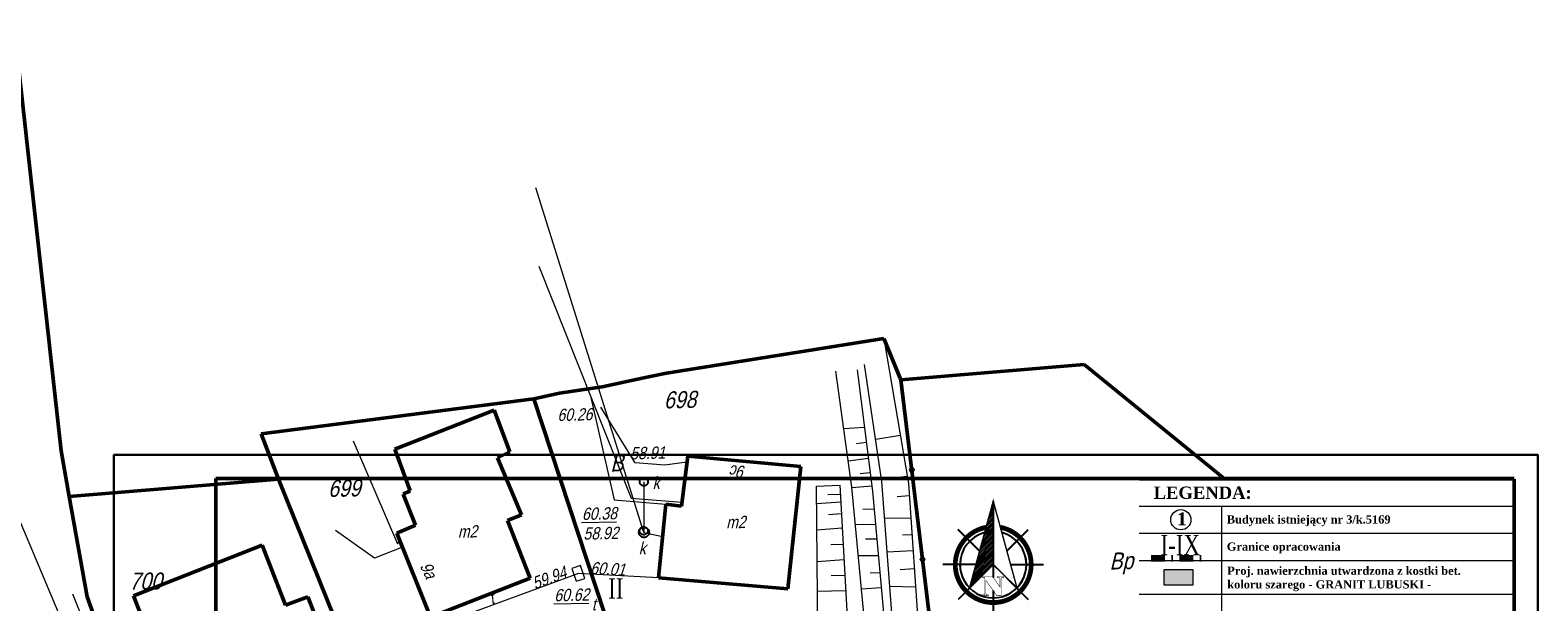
# Model space of a CAD drawing. Header units: metres. Extents: x 5515009 to 5515176, y 5844635 to 5844761.
# Tile 10 of 10: x 5515065 to 5515176, y 5844719 to 5844761. Entities that reach past the tile are written whole.
import ezdxf
from ezdxf.enums import TextEntityAlignment as Align
from ezdxf.lldxf.tags import DXFTag

# ---------------------------------------------------------------- set-up
doc = ezdxf.new("R2010")
doc.units = ezdxf.units.M
doc.header["$LTSCALE"] = 1000
doc.header["$MEASUREMENT"] = 0
doc.set_wipeout_variables(frame=1)
for name, pattern in [('0.5_0.5', [1, 0.5, -0.5]), ('1', [0]), ('BUD', [0]), ('CIĄGłA', [0, 0]), ('DASHDOT', [1, 0.5, -0.25, 0, -0.25]), ('GDE', [0]), ('UPE', [0]), ('UPG', [0]), ('UPK', [0]), ('UPT', [0]), ('UPW', [0]), ('WSN', [0]), ('WSQ', [1.75, 1.25, -0.5])]:
    doc.linetypes.add(name, pattern=pattern)
doc.layers.get('0').update_dxf_attribs({"color": 250, "linetype": 'CONTINUOUS', "lineweight": 30})
for name, color, linetype in [('!KZ_GRANICE', 40, '0.5_0.5'), ('!KZ_MAPA', 253, '0.5_0.5'), ('00-słupy', 251, 'CONTINUOUS'), ('tabelka', 7, 'CONTINUOUS')]:
    doc.layers.add(name, color=color, linetype=linetype)
doc.layers.add('!KZ_NAWIERZCHNIA JEZDNIA', color=254, linetype='CONTINUOUS', lineweight=20, transparency=0.6)
for name, color, linetype, lineweight in [('02.Opornik', 7, 'DASHED', 9), ('d_WYMIAR', 7, 'CIĄGłA', 9), ('EAD_T_1', 7, 'CONTINUOUS', 25), ('EBU_L_1', 7, '1', 50), ('EBU_T_3', 7, 'CONTINUOUS', 18), ('EDZ_L_1', 30, 'GDE', 50), ('EDZ_T_1', 7, 'CONTINUOUS', 25), ('EKL_T_1', 3, 'CONTINUOUS', 15), ('EUZ_T_1', 7, 'CONTINUOUS', 25), ('OPIS DRZWI', 7, 'CONTINUOUS', 9), ('SZO_L_1', 7, '1', 18), ('UEEN_L_1', 1, '1', 18), ('UGGN_L_1', 2, '1', 18), ('UKKA_T_3', 14, 'CONTINUOUS', 18), ('UKKS_L_1', 14, '1', 18), ('UTTA_R_T_3', 30, 'CONTINUOUS', 18), ('UTTM_R_L_1', 30, '1', 18), ('UTTM_R_T_2', 30, 'CONTINUOUS', 18), ('UTTM_R_T_6', 30, 'CONTINUOUS', 18), ('UWWO_L_1', 5, '1', 18), ('WUK_L_1', 15, '1', 18), ('WUK_T_3', 247, 'CONTINUOUS', 18), ('wymiar', 7, 'CONTINUOUS', 9), ('zakres opracowania', 7, 'DASHDOT', 100)]:
    doc.layers.add(name, color=color, linetype=linetype, lineweight=lineweight)
doc.styles.add('MOJE', font='times.ttf')
doc.styles.get("Standard").update_dxf_attribs({"font": 'ARIALN.TTF', "width": 0.75})
tags = doc.linetypes.add('DASHED', pattern=[0.75, 0.5, -0.25]).pattern_tags.tags
tags[6:7] = [DXFTag(74, 4), DXFTag(75, 0), DXFTag(340, '0'), DXFTag(46, 1.0), DXFTag(50, 0.0), DXFTag(44, 0.0), DXFTag(45, 0.0)]
tags[4:5] = [DXFTag(74, 4), DXFTag(75, 0), DXFTag(340, '0'), DXFTag(46, 1.0), DXFTag(50, 0.0), DXFTag(44, 0.0), DXFTag(45, 0.0)]

# ---------------------------------------------------------------- blocks, each defined once
blk = doc.blocks.new('GRANICE')
at = {"layer": 'EDZ_L_1', "linetype": 'GDE'}
for p, q in [((0, 0), (3.44, -31.02)), ((48.08, -25.31), (64.09, -22.74)), ((64.09, -22.74), (65.36, -25.8)), ((43.32, -26.3), (46.75, -25.57)), ((46.75, -25.57), (48.08, -25.31)), ((65.36, -25.8), (78.87, -24.65)), ((78.87, -24.65), (106.17, -46.88)), ((40.18, -26.77), (43.32, -26.3)), ((67.75, -45.64), (65.36, -25.8)), ((18.19, -29.76), (38.29, -27.18)), ((38.29, -27.18), (40.18, -26.77)), ((38.29, -27.18), (43.5, -43.03)), ((19.45, -33.12), (18.19, -29.76)), ((3.44, -31.02), (4.03, -34.4)), ((4.03, -34.4), (19.45, -33.12)), ((19.45, -33.12), (27.76, -53.7)), ((4.03, -34.4), (5.34, -41.79)), ((5.34, -41.79), (8.92, -51.73))]:
    blk.add_line(p, q, dxfattribs=at)
blk = doc.blocks.new('Z$W@#33CD7913')
at = {"layer": '00-słupy'}
for p, q in [((275.5, 362.2), (133.4, 175.3)), ((275.6, 362.3), (133.5, 175.5)), ((149.4, 265.6), (136.9, 357.5)), ((149.5, 265.8), (137.1, 357.6)), ((228.7, 326.4), (250.5, 329.3)), ((228.9, 326.5), (250.6, 329.5)), ((237.5, 333.1), (255.2, 335.5)), ((237.6, 333.2), (255.3, 335.6)), ((246.3, 339.8), (259.9, 341.6)), ((246.4, 339.9), (260, 341.8)), ((255, 346.5), (264.6, 347.8)), ((255.2, 346.7), (264.7, 347.9)), ((263.8, 353.2), (269.3, 353.9)), ((263.9, 353.4), (269.4, 354.1)), ((272.6, 359.9), (273.9, 360.1)), ((272.7, 360.1), (274.1, 360.3)), ((114.9, 239.2), (34.1, 300.7)), ((115, 239.4), (34.3, 300.8)), ((158.6, 272.7), (213.1, 280.1)), ((158.7, 272.8), (213.2, 280.2)), ((167.4, 279.4), (217.7, 286.2)), ((167.5, 279.5), (217.9, 286.4)), ((176.2, 286.1), (222.4, 292.4)), ((176.3, 286.3), (222.6, 292.5)), ((184.9, 292.8), (227.1, 298.5)), ((185, 293), (227.2, 298.7)), ((193.7, 299.5), (231.8, 304.7)), ((193.8, 299.7), (231.9, 304.9)), ((202.5, 306.2), (236.5, 310.9)), ((202.6, 306.4), (236.6, 311)), ((211.2, 312.9), (241.2, 317)), ((211.3, 313.1), (241.3, 317.2)), ((220, 319.6), (245.8, 323.2)), ((220.1, 319.8), (246, 323.3)), ((97.3, 225.7), (180.3, 237)), ((97.4, 225.9), (180.4, 237.1)), ((106, 232.4), (185, 243.1)), ((106.2, 232.6), (185.1, 243.3)), ((114.8, 239.1), (189.7, 249.3)), ((114.9, 239.3), (189.8, 249.5)), ((123.6, 245.8), (194.3, 255.5)), ((123.7, 246), (194.5, 255.6)), ((132.3, 252.5), (199, 261.6)), ((132.4, 252.7), (199.1, 261.8)), ((141.1, 259.3), (203.7, 267.8)), ((141.2, 259.4), (203.8, 267.9)), ((149.9, 266), (208.4, 273.9)), ((150, 266.1), (208.5, 274.1)), ((98.7, 198.9), (6.8, 186.5)), ((98.8, 199.1), (7, 186.6)), ((62.2, 198.9), (161.6, 212.4)), ((62.3, 199), (161.7, 212.5)), ((71, 205.6), (166.2, 218.5)), ((71.1, 205.7), (166.4, 218.7)), ((79.7, 212.3), (170.9, 224.7)), ((79.9, 212.4), (171, 224.8)), ((88.5, 219), (175.6, 230.8)), ((88.6, 219.2), (175.7, 231)), ((216.1, 214.9), (308, 227.4)), ((216.3, 215.1), (308.1, 227.5)), ((108.9, 143.2), (0, 0)), ((109, 143.3), (0.1, 0.2)), ((165.4, 148.2), (177.9, 56.3)), ((165.5, 148.3), (178, 56.5)), ((199.9, 174.6), (280.7, 113.1)), ((200, 174.7), (280.8, 113.3))]:
    blk.add_line(p, q, dxfattribs=at)
for points, const_width in [([(55.4, 193.7), (275.5, 362.2), (172.2, 105.9), (157.4, 206.9), (55.4, 193.7)], 4.38), ([(55.6, 193.8), (275.6, 362.3), (172.3, 106.1), (157.5, 207.1), (55.6, 193.8)], 4.38), ([(87, 151.7), (86.4, 150.9), (85.9, 150.1), (85.5, 149.3), (85.2, 148.7), (85, 148), (84.8, 147.5), (84.9, 147), (84.9, 146.5), (85.1, 146.1), (85.4, 145.7), (85.8, 145.1), (86.3, 144.5), (86.9, 143.9), (87.6, 143.1), (88.5, 142.4), (89.4, 141.6), (88.1, 139.8), (72.6, 151.6), (73.9, 153.4), (74.4, 153.1), (75.2, 152.5), (76.1, 151.9), (76.9, 151.5), (77.6, 151.1), (78.3, 150.8), (78.9, 150.6), (79.4, 150.4), (79.9, 150.4), (80.4, 150.4), (80.9, 150.5), (81.5, 150.7), (82, 151.1), (82.7, 151.5), (83.2, 152), (83.9, 152.7), (84.4, 153.5), (113.4, 191.6), (106.8, 196.6), (108.2, 198.5), (133.5, 179.2), (132.5, 139.5), (146.4, 157.8), (147, 158.6), (147.5, 159.4), (147.9, 160.2), (148.3, 160.9), (148.5, 161.5), (148.6, 162.1), (148.7, 162.6), (148.6, 163), (148.4, 163.5), (148.1, 164.1), (147.7, 164.7), (147.3, 165.4), (146.6, 166.1), (145.9, 166.8), (145.1, 167.5), (144.2, 168.2), (144, 168.3), (145.4, 170.1), (160.9, 158.3), (159.5, 156.5), (159, 156.9), (158.2, 157.5), (157.4, 158), (156.6, 158.5), (155.8, 158.8), (155.2, 159.1), (154.6, 159.3), (154, 159.5), (153.6, 159.5), (153.1, 159.4), (152.6, 159.2), (152, 158.9), (151.5, 158.5), (150.9, 158), (150.2, 157.4), (149.6, 156.7), (148.9, 155.8), (118.9, 116.4), (108.4, 124.4), (110, 181.9), (87, 151.7), (87, 151.7)], 1.46), ([(87.2, 151.9), (86.6, 151.1), (86, 150.3), (85.6, 149.5), (85.3, 148.9), (85.1, 148.2), (85, 147.6), (85, 147.1), (85, 146.7), (85.2, 146.3), (85.5, 145.8), (85.9, 145.3), (86.4, 144.7), (87, 144), (87.7, 143.3), (88.6, 142.5), (89.6, 141.8), (88.2, 140), (72.7, 151.8), (74.1, 153.6), (74.5, 153.3), (75.3, 152.6), (76.2, 152.1), (77, 151.7), (77.8, 151.3), (78.4, 151), (79, 150.8), (79.5, 150.6), (80, 150.5), (80.5, 150.6), (81, 150.6), (81.6, 150.9), (82.1, 151.2), (82.8, 151.7), (83.4, 152.2), (84, 152.9), (84.5, 153.6), (113.5, 191.8), (106.9, 196.8), (108.3, 198.6), (133.6, 179.4), (132.6, 139.7), (146.5, 157.9), (147.1, 158.8), (147.6, 159.6), (148, 160.3), (148.4, 161), (148.7, 161.7), (148.7, 162.3), (148.8, 162.7), (148.7, 163.2), (148.6, 163.7), (148.3, 164.3), (147.8, 164.9), (147.4, 165.5), (146.7, 166.2), (146, 166.9), (145.2, 167.6), (144.3, 168.3), (144.1, 168.5), (145.5, 170.3), (161, 158.5), (159.7, 156.7), (159.2, 157), (158.3, 157.7), (157.5, 158.2), (156.7, 158.6), (156, 159), (155.3, 159.3), (154.7, 159.5), (154.1, 159.6), (153.7, 159.7), (153.2, 159.6), (152.7, 159.4), (152.1, 159), (151.6, 158.7), (151, 158.2), (150.3, 157.5), (149.7, 156.9), (149.1, 156), (119, 116.5), (108.5, 124.5), (110.1, 182.1), (87.2, 151.9), (87.2, 151.9)], 1.46)]:
    blk.add_lwpolyline(points, dxfattribs=dict(at, const_width=const_width))
at = {"layer": '00-słupy', "const_width": 14.6}
for points in [[(209.2, 311.5, 0.359415), (64.5, 277.6, 1)], [(209.3, 311.6, 0.359415), (64.7, 277.7, 1)], [(64.5, 277.6, 1), (250.3, 136.3, 0.359415), (244.4, 284.7, 1)], [(64.7, 277.7, 1), (250.4, 136.4, 0.359415), (244.5, 284.9, 1)]]:
    blk.add_lwpolyline(points, format="xyb", dxfattribs=at)
at = {"layer": '00-słupy'}
for centre, start, end in [((157.4, 206.9), 67.765, 142.7381), ((157.5, 207.1), 67.765, 142.7381), ((157.4, 206.9), 142.7381, 322.7381), ((157.5, 207.1), 142.7381, 322.7381), ((157.4, 206.9), 322.7381, 37.7111), ((157.5, 207.1), 322.7381, 37.7111)]:
    blk.add_arc(centre, 102.1, start, end, dxfattribs=at)
blk = doc.blocks.new('MAPA')
at = {"color": 251, "lineweight": 13}
for p, q in [((41.73, -39.49), (41.1, -39.71)), ((41.1, -39.71), (41.42, -40.65)), ((42.05, -40.44), (41.73, -39.49)), ((41.42, -40.65), (42.05, -40.44))]:
    blk.add_line(p, q, dxfattribs=at)
at = {"color": 251}
for centre, radius in [((46.4, -33.31), 0.3), ((46.41, -37.04), 0.375), ((46.39, -36.92), 0.3)]:
    blk.add_circle(centre, radius, dxfattribs=at)
at = {"layer": 'EBU_L_1', "color": 251, "linetype": 'BUD', "lineweight": 50}
for p, q in [((35.37, -28.02), (28.03, -30.9)), ((35.37, -28.02), (36.52, -31.11)), ((28.03, -30.9), (29.17, -33.98)), ((35.6, -31.53), (36.52, -31.11)), ((37.37, -35.74), (35.6, -31.53)), ((49.18, -35.11), (49.64, -31.41)), ((49.64, -31.41), (57.98, -32.17)), ((57.98, -32.17), (57.02, -41.21)), ((28.65, -34.22), (29.17, -33.98)), ((29.56, -36.52), (28.65, -34.22)), ((47.48, -40.38), (48.02, -34.97)), ((48.02, -34.97), (49.18, -35.11)), ((28.18, -37.1), (29.56, -36.52)), ((36.34, -36.16), (37.37, -35.74)), ((38.01, -40.42), (36.34, -36.16)), ((30.67, -43.29), (28.18, -37.1)), ((18.26, -37.99), (8.77, -41.73)), ((18.26, -37.99), (19.97, -42.42)), ((38.01, -40.42), (30.67, -43.29)), ((57.02, -41.21), (47.48, -40.38)), ((8.77, -41.73), (10.49, -46.16)), ((19.97, -42.42), (21.62, -41.79)), ((21.62, -41.79), (23.34, -46.21))]:
    blk.add_line(p, q, dxfattribs=at)
at = {"layer": 'EDZ_L_1', "color": 251, "linetype": 'GDE'}
for p, q in [((0, 0), (3.44, -31.02)), ((48.08, -25.31), (64.09, -22.74)), ((64.09, -22.74), (65.36, -25.8)), ((43.32, -26.3), (46.75, -25.57)), ((46.75, -25.57), (48.08, -25.31)), ((65.36, -25.8), (78.87, -24.65)), ((78.87, -24.65), (106.17, -46.88)), ((40.18, -26.77), (43.32, -26.3)), ((67.75, -45.64), (65.36, -25.8)), ((18.19, -29.76), (38.29, -27.18)), ((38.29, -27.18), (40.18, -26.77)), ((38.29, -27.18), (43.5, -43.03)), ((19.45, -33.12), (18.19, -29.76)), ((3.44, -31.02), (4.03, -34.4)), ((4.03, -34.4), (19.45, -33.12)), ((19.45, -33.12), (27.76, -53.7)), ((4.03, -34.4), (5.34, -41.79)), ((5.34, -41.79), (8.92, -51.73))]:
    blk.add_line(p, q, dxfattribs=at)
at = {"layer": 'SZO_L_1', "color": 251, "linetype": '1'}
for p, q in [((65.36, -25.8), (66.16, -32.42)), ((66.16, -32.42), (66.95, -39.03)), ((66.95, -39.03), (67.75, -45.64))]:
    blk.add_line(p, q, dxfattribs=at)
for centre in [(66.16, -32.42), (66.95, -39.03)]:
    blk.add_circle(centre, 0.17, dxfattribs=at)
at = {"layer": 'UEEN_L_1', "color": 251, "linetype": 'UPE', "lineweight": 18}
for p, q in [((45.76, -31.9), (43.24, -27.81)), ((47.94, -32.08), (45.76, -31.9)), ((49.58, -31.87), (47.94, -32.08)), ((26.53, -38.95), (23.65, -36.9)), ((28.6, -38.12), (26.53, -38.95))]:
    blk.add_line(p, q, dxfattribs=at)
at = {"layer": 'UGGN_L_1', "color": 251, "linetype": 'UPG', "lineweight": 18}
for p, q in [((42.48, -27.09), (44.2, -34.64)), ((44.2, -34.64), (48.02, -34.97)), ((4.26, -41.57), (9.07, -53.42))]:
    blk.add_line(p, q, dxfattribs=at)
at = {"layer": 'UKKS_L_1', "color": 251, "linetype": 'UPK', "lineweight": 18}
for p, q in [((46.41, -37.04), (38.43, -11.64)), ((9.27, -57.27), (-2.84, -28.55)), ((46.4, -33.31), (46.41, -37.04)), ((46.41, -37.04), (47.78, -37.34))]:
    blk.add_line(p, q, dxfattribs=at)
at = {"layer": 'UTTM_R_L_1', "color": 251, "linetype": 'UPT', "lineweight": 18}
for p, q in [((41.57, -40.07), (31.43, -43.82)), ((47.48, -40.38), (41.57, -40.07))]:
    blk.add_line(p, q, dxfattribs=at)
at = {"layer": 'UWWO_L_1', "color": 251, "linetype": 'UPW', "lineweight": 18}
for p, q in [((38.65, -17.4), (45.47, -34.51)), ((24.97, -30.29), (28.24, -37.88)), ((45.47, -34.51), (49.21, -34.81)), ((28.24, -37.88), (28.37, -37.72))]:
    blk.add_line(p, q, dxfattribs=at)
at = {"layer": 'WUK_L_1', "color": 251, "linetype": 'WSQ', "lineweight": 18}
for p, q in [((64.09, -22.74), (65.91, -33.43)), ((61.73, -33.71), (60.55, -25.14)), ((62.13, -25.06), (63.27, -34)), ((63.95, -33.29), (62.68, -24.67)), ((64.88, -45.34), (63.95, -33.29)), ((59.13, -33.63), (60.85, -33.55)), ((59.24, -44.73), (59.13, -33.63)), ((60.85, -33.55), (61.48, -44.97)), ((62.83, -45.12), (61.73, -33.71)), ((63.27, -34), (64.28, -45.27)), ((65.91, -33.43), (66.75, -45.53))]:
    blk.add_line(p, q, dxfattribs=at)
at = {"layer": 'WUK_L_1', "color": 251, "linetype": 'WSN', "lineweight": 18}
for p, q in [((62.67, -29.3), (61.14, -29.4)), ((65.3, -29.89), (63.5, -30.19)), ((62.82, -30.42), (62.08, -30.5)), ((62.96, -31.59), (61.47, -31.8)), ((65.55, -31.29), (64.61, -31.32)), ((63.1, -32.66), (62.36, -32.72)), ((65.81, -32.91), (63.93, -33.15)), ((60.88, -34.24), (59.97, -34.26)), ((63.22, -33.62), (61.73, -33.76)), ((65.97, -34.35), (65.09, -34.42)), ((60.92, -34.8), (59.14, -34.93)), ((63.39, -35.34), (62.56, -35.36)), ((60.97, -35.68), (60.01, -35.75)), ((63.49, -36.45), (62, -36.49)), ((66.08, -35.98), (64.17, -36.02)), ((61.02, -36.74), (59.16, -36.88)), ((63.58, -37.53), (62.75, -37.55)), ((66.17, -37.23), (65.48, -37.24)), ((61.09, -37.94), (60.2, -37.97)), ((63.7, -38.77), (62.22, -38.77)), ((66.25, -38.39), (64.35, -38.49)), ((61.15, -39.06), (59.18, -39.21)), ((66.34, -39.73), (65.31, -39.81)), ((61.22, -40.22), (60.21, -40.24)), ((63.81, -40.03), (63.09, -40.05)), ((66.43, -41.08), (64.55, -41.03)), ((61.28, -41.34), (59.21, -41.39)), ((63.9, -41.14), (62.46, -41.22))]:
    blk.add_line(p, q, dxfattribs=at)
at = {"layer": 'EAD_T_1', "color": 251, "oblique": 15}
for s, rotation, p in [('9c', 177.383, (53.4, -32.11)), ('9a', 295.6931, (30.11, -40.02))]:
    blk.add_text(s, height=0.9, rotation=rotation, dxfattribs=at).set_placement(p, align=Align.CENTER)
at = {"layer": 'EBU_T_3', "color": 251, "oblique": 15}
for p in [(33.39, -36.97), (53.18, -36.28)]:
    blk.add_text('m2', height=0.9, rotation=1.323, dxfattribs=at).set_placement(p, align=Align.MIDDLE)
at = {"layer": 'EDZ_T_1', "color": 251, "oblique": 15}
for s, p in [('698', (49.06, -27.25)), ('699', (24.3, -33.78)), ('706/1', (89.59, -38.27))]:
    blk.add_text(s, height=1.25, rotation=1.323, dxfattribs=at).set_placement(p, align=Align.MIDDLE)
blk.add_text('700', height=1.25, dxfattribs=at).set_placement((9.65, -40.63), align=Align.MIDDLE)
at = {"layer": 'EKL_T_1', "color": 251, "oblique": 15}
blk.add_text('Bp', height=1.25, rotation=1.323, dxfattribs=at).set_placement((81.61, -39.33), align=Align.MIDDLE)
at = {"layer": 'EUZ_T_1', "color": 251, "oblique": 15}
blk.add_text('B', height=1.25, rotation=1.323, dxfattribs=at).set_placement((44.4, -31.92), align=Align.MIDDLE)
at = {"layer": 'UKKA_T_3', "color": 251, "oblique": 15}
for s, p in [('58.91', (45.38, -30.76)), ('k', (47.03, -32.94)), ('%%U60.38', (41.82, -35.23)), ('58.92', (41.93, -36.68)), ('k', (46.01, -37.76))]:
    blk.add_text(s, height=0.9, rotation=1.323, dxfattribs=at).set_placement(p, align=Align.TOP_LEFT)
at = {"layer": 'UTTA_R_T_3', "color": 251, "oblique": 15}
for s, p in [('%%U60.62', (39.8, -42.13)), ('t', (42.57, -42.8))]:
    blk.add_text(s, height=0.9, rotation=1.323, dxfattribs=at).set_placement(p)
at = {"layer": 'UTTM_R_T_2', "color": 251, "oblique": 15}
blk.add_text('t', height=0.9, rotation=19.9428, dxfattribs=at).set_placement((35.31, -42.34), align=Align.CENTER)
at = {"layer": 'UTTM_R_T_6', "color": 251, "oblique": 15}
blk.add_text('59.94', height=0.9, rotation=20.2628, dxfattribs=at).set_placement((40.79, -40.36), align=Align.RIGHT)
blk.add_text('60.01', height=0.9, rotation=357.013, dxfattribs=at).set_placement((42.43, -40.11))
at = {"layer": 'WUK_T_3', "color": 251, "oblique": 15}
blk.add_text('60.26', height=0.9, rotation=1.323, dxfattribs=at).set_placement((40.03, -28.83))

msp = doc.modelspace()

# ---------------------------------------------------------------- linework, layer by layer
at = {"layer": 'tabelka', "lineweight": 50}
msp.add_line((5515078.406, 5844728.094), (5515078.406, 5844657.344), dxfattribs=at)

# ---------------------------------------------------------------- block references
at = {"layer": '!KZ_GRANICE', "linetype": 'Continuous'}
msp.add_blockref('GRANICE', (5515063.58, 5844761.17), dxfattribs=at)
at = {"layer": '!KZ_MAPA', "linetype": 'Continuous'}
msp.add_blockref('MAPA', (5515063.58, 5844761.17), dxfattribs=at)
at = {"layer": 'OPIS DRZWI', "xscale": 0.02400000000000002, "yscale": 0.02400000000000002, "zscale": 0.02400000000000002, "rotation": 37.26192195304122}
msp.add_blockref('Z$W@#33CD7913', (5515135.745, 5844715.511), dxfattribs=at)

# ---------------------------------------------------------------- texts
at = {"layer": 'zakres opracowania', "insert": (5515107.352, 5844720.742), "char_height": 1.5, "width": 2.00683, "attachment_point": 1}
msp.add_mtext('{\\fTimes New Roman|b0|i0|c238|p34;II}', dxfattribs=at)

# ---------------------------------------------------------------- next in the draw order: wipeouts: each hides what was drawn before it
at = {"lineweight": 50}
msp.add_wipeout([(5515146.509, 5844657.344), (5515146.509, 5844728.062), (5515174.165, 5844728.062), (5515174.165, 5844657.344)], dxfattribs=at).dxf.layer = 'tabelka'

# ---------------------------------------------------------------- next in the draw order: hatches: boundary and pattern name
at = {"layer": '!KZ_NAWIERZCHNIA JEZDNIA', "linetype": '0.5_0.5', "ltscale": 100}
h = msp.add_hatch(color=256, dxfattribs=at)
h.dxf.hatch_style = 1
h.paths.add_polyline_path([(5515148.361, 5844721.388), (5515148.361, 5844720.236), (5515150.468, 5844720.236), (5515150.468, 5844721.388)])

# ---------------------------------------------------------------- next in the draw order: linework, layer by layer
msp.add_lwpolyline([(5515070.906, 5844655.594), (5515175.906, 5844655.594), (5515175.906, 5844729.844), (5515070.906, 5844729.844)], close=True)
at = {"layer": '02.Opornik', "ltscale": 2}
msp.add_lwpolyline([(5515148.361, 5844721.388), (5515150.468, 5844721.388), (5515150.468, 5844720.236), (5515148.361, 5844720.236)], close=True, dxfattribs=at)
at = {"layer": 'd_WYMIAR'}
for p, q in [((5515140.405, 5844728.062), (5515174.165, 5844728.062)), ((5515146.509, 5844726.062), (5515174.165, 5844726.062)), ((5515152.566, 5844726.062), (5515152.566, 5844678.584)), ((5515146.509, 5844724.062), (5515174.165, 5844724.062)), ((5515146.509, 5844722.062), (5515174.165, 5844722.062)), ((5515146.509, 5844719.562), (5515174.165, 5844719.562))]:
    msp.add_line(p, q, dxfattribs=at)
at = {"layer": 'tabelka', "lineweight": 50}
for p, q in [((5515078.406, 5844728.094), (5515174.156, 5844728.094)), ((5515174.165, 5844657.344), (5515174.165, 5844728.062))]:
    msp.add_line(p, q, dxfattribs=at)
at = {"layer": 'wymiar', "color": 251}
msp.add_circle((5515149.577, 5844725.062), 0.744, dxfattribs=at)
at = {"layer": 'zakres opracowania', "ltscale": 0.002}
msp.add_line((5515147.387, 5844722.234), (5515151.442, 5844722.234), dxfattribs=at)

# ---------------------------------------------------------------- next in the draw order: texts
at = {"layer": 'tabelka', "attachment_point": 8, "style": 'MOJE'}
for s, insert, char_height, width in [('\\pxsm1,ql;{\\fTimes New Roman|b1|i0|c238|p0;\\H1.667x;LEGENDA:}', (5515155.379, 5844726.583), 0.54414, 15.61044), ('\\pxql;{\\fTimes New Roman|b1|i0|c238|p0;1}', (5515150, 5844724.66), 0.94317, 1.39328), ('\\pxsm1,ql;{\\fTimes New Roman|b1|i0|c238|p0;Budynek istniejący nr 3/k.5169}', (5515160.775, 5844724.584), 0.6046, 15.61044), ('\\pxsm1,ql;{\\fTimes New Roman|b1|i0|c238|p0;Granice opracowania}', (5515160.775, 5844722.584), 0.6046, 15.61044), ('\\pxsm1,ql;{\\fTimes New Roman|b1|i0|c238|p18;Proj. nawierzchnia utwardzona z kostki bet. \\Pkoloru szarego \\fTimes New Roman|b1|i0|c238|p18;- GRANIT LUBUSKI - }', (5515164.942, 5844719.789), 0.6046, 23.88266)]:
    msp.add_mtext(s, dxfattribs=dict(at, insert=insert, char_height=char_height, width=width))
at = {"layer": 'zakres opracowania', "insert": (5515148.074, 5844723.944), "char_height": 1.5, "width": 2.00683, "attachment_point": 1}
msp.add_mtext('{\\fTimes New Roman|b0|i0|c238|p34;I-IX}', dxfattribs=at)

doc.saveas('drawing.dxf')
